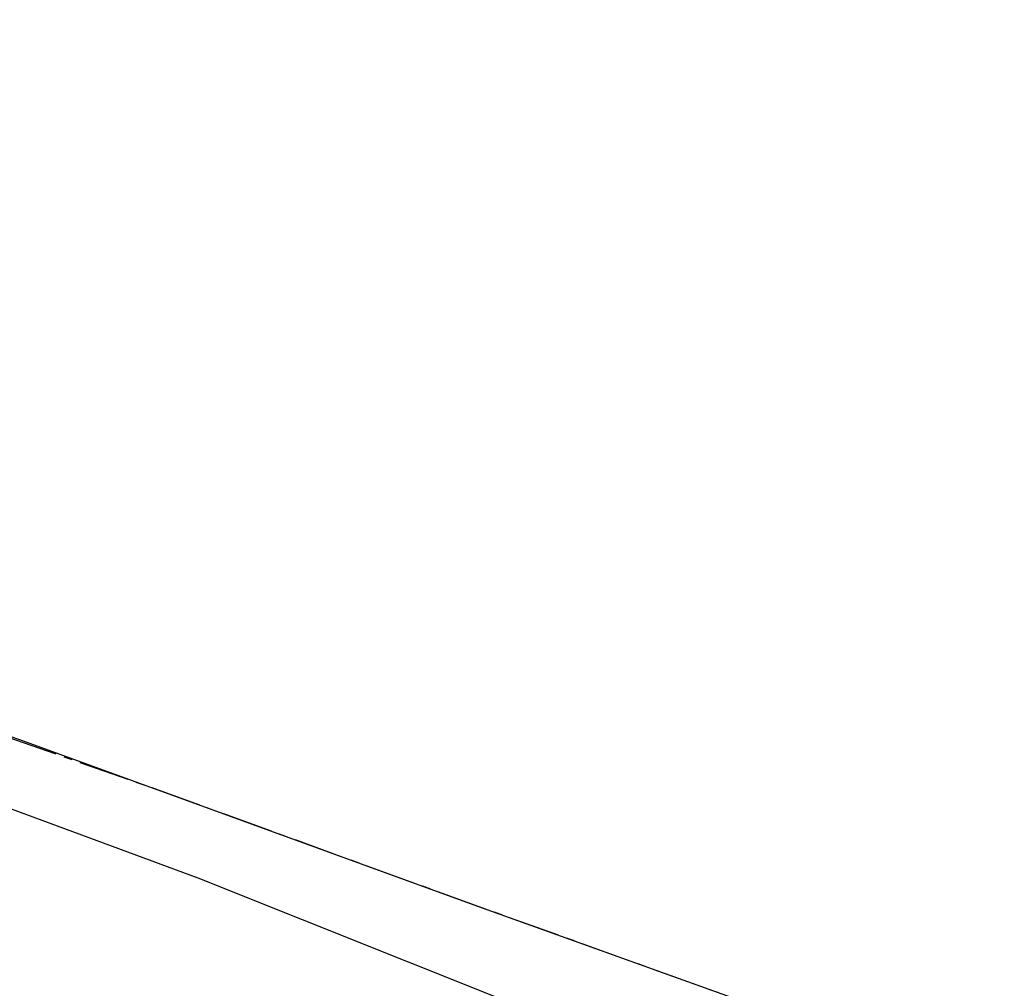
# Model space of a CAD drawing. Header units: metres. Extents: x 189938 to 192675, y 307646 to 311153.
# Tile 50 of 100: x 191445 to 191500, y 309230 to 309284. Entities that reach past the tile are written whole.
import ezdxf

# ---------------------------------------------------------------- set-up
doc = ezdxf.new("R2010")
doc.units = ezdxf.units.M
doc.linetypes.add('1-200 CENTER', pattern=[4.28625, 2.8575, -0.47625, 0.47625, -0.47625])
for name, color, linetype in [('PH-BEST-KADASTRALE-GRENS', 240, '1-200 CENTER'), ('PH-BEST-KANTVERHARDING', 252, 'Continuous'), ('PH-OPBREEK-HALFVERHARDING', 252, 'Continuous')]:
    doc.layers.add(name, color=color, linetype=linetype)

msp = doc.modelspace()

# ---------------------------------------------------------------- hatches: boundary and pattern name
at = {"layer": 'PH-OPBREEK-HALFVERHARDING'}
h = msp.add_hatch(dxfattribs=at)
h.set_pattern_fill('AR-CONC', color=256, scale=0.0025, angle=-3.303487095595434e-10)
h.set_pattern_definition([(49.99999999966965, (190983.9148485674, 307878.360549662), (0.4554616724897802, -0.03984771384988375), [0.04762499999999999, -0.523875]), (354.9999999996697, (190983.9148485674, 307878.360549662), (-0.08810855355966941, 0.4776421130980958), [0.03809999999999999, -0.4191014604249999]), (100.4514446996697, (190983.9528035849, 307878.3572290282), (0.3673531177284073, 0.4377943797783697), [0.040475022, -0.4452256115]), (46.18419999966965, (190983.9148485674, 307878.4875496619), (0.6776976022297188, -0.1051058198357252), [0.07143749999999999, -0.7858124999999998]), (96.63555760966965, (190983.9713233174, 307878.478790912), (0.5935103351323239, 0.6185653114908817), [0.06071255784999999, -0.6678390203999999]), (351.1841511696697, (190983.9148485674, 307878.4875496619), (0.5935103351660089, 0.6185653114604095), [0.05714991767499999, -0.6286493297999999]), (20.99999999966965, (190983.9783485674, 307878.455799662), (0.3790359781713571, -0.2556629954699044), [0.04762499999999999, -0.523875]), (325.9999999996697, (190983.9783485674, 307878.455799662), (0.1545050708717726, 0.4604699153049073), [0.03809999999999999, -0.4190999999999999]), (71.45144499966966, (190984.0099348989, 307878.4344944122), (0.5335410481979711, 0.2048069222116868), [0.040475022, -0.4452248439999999]), (37.49999999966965, (190983.9148485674, 307878.360549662), (0.007721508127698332, 0.2113875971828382), [0, -0.4140199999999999, 0, -0.4254499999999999, 0, -0.4206874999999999]), (7.499999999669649, (190983.9148485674, 307878.360549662), (0.1670491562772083, 0.2504514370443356), [0, -0.24257, 0, -0.4044949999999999, 0, -0.1603375]), (327.4999999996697, (190983.7732435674, 307878.360549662), (0.3389764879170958, -0.01432185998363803), [0, -0.15875, 0, -0.4953, 0, -0.6572249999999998]), (317.4999999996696, (190983.7097435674, 307878.360549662), (0.3703229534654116, 0.0635662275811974), [0, -0.206375, 0, -0.3289299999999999, 0, -0.4667249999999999])])
edge = h.paths.add_edge_path()
edge.add_line((191496.1649613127, 309306.5824574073), (191494.8366866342, 309304.8295381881))
edge.add_line((191494.8366866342, 309304.8295381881), (191500.9080000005, 309300.2289999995))
edge.add_line((191500.9080000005, 309300.2289999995), (191506.8680000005, 309295.2889999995))
edge.add_line((191506.8680000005, 309295.2889999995), (191512.5580000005, 309290.0289999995))
edge.add_line((191512.5580000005, 309290.0289999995), (191518.6030000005, 309283.9619999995))
edge.add_line((191518.6030000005, 309283.9619999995), (191523.1200000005, 309279.2049999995))
edge.add_line((191523.1200000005, 309279.2049999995), (191525.2810000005, 309276.6349999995))
edge.add_line((191525.2810000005, 309276.6349999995), (191530.7650000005, 309270.3269999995))
edge.add_line((191530.7650000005, 309270.3269999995), (191532.9300000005, 309267.6319999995))
edge.add_line((191532.9300000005, 309267.6319999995), (191535.7240000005, 309264.2419999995))
edge.add_line((191535.7240000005, 309264.2419999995), (191537.5490000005, 309261.4279999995))
edge.add_line((191537.5490000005, 309261.4279999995), (191540.0380000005, 309257.5529999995))
edge.add_line((191540.0380000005, 309257.5529999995), (191542.6200000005, 309252.1499999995))
edge.add_line((191542.6200000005, 309252.1499999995), (191546.3310000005, 309242.7449999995))
edge.add_line((191546.3310000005, 309242.7449999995), (191550.7090000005, 309231.6929999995))
edge.add_line((191550.7090000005, 309231.6929999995), (191555.0000000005, 309223.6629999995))
edge.add_line((191555.0000000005, 309223.6629999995), (191561.1260000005, 309215.4599999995))
edge.add_line((191561.1260000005, 309215.4599999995), (191570.5490000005, 309203.7719999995))
edge.add_line((191570.5490000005, 309203.7719999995), (191575.7590000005, 309197.8729999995))
edge.add_line((191575.7590000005, 309197.8729999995), (191583.0560000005, 309189.9909999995))
edge.add_line((191583.0560000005, 309189.9909999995), (191588.7380000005, 309184.1439999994))
edge.add_line((191588.7380000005, 309184.1439999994), (191596.8330000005, 309176.9769999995))
edge.add_line((191596.8330000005, 309176.9769999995), (191604.4770000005, 309170.3799999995))
edge.add_line((191604.4770000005, 309170.3799999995), (191609.7190000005, 309166.3059999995))
edge.add_line((191609.7190000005, 309166.3059999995), (191616.3530000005, 309161.6589999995))
edge.add_line((191616.3530000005, 309161.6589999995), (191622.3960000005, 309158.0229999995))
edge.add_line((191622.3960000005, 309158.0229999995), (191627.5000000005, 309154.9419999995))
edge.add_line((191627.5000000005, 309154.9419999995), (191637.1450000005, 309148.3939999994))
edge.add_line((191637.1450000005, 309148.3939999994), (191640.7670000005, 309145.9139999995))
edge.add_line((191640.7670000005, 309145.9139999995), (191646.6560000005, 309141.4659999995))
edge.add_line((191646.6560000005, 309141.4659999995), (191649.1390000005, 309139.5739999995))
edge.add_line((191649.1390000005, 309139.5739999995), (191654.5570000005, 309135.3399999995))
edge.add_line((191654.5570000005, 309135.3399999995), (191657.798, 309132.495))
edge.add_line((191657.798, 309132.495), (191661.881, 309129.005))
edge.add_line((191661.881, 309129.005), (191668.746, 309123.319))
edge.add_line((191668.746, 309123.319), (191671.77, 309121.214))
edge.add_line((191671.77, 309121.214), (191673.98, 309119.645))
edge.add_line((191673.98, 309119.645), (191675.464, 309122.818))
edge.add_line((191675.464, 309122.818), (191673.152, 309123.705))
edge.add_line((191673.152, 309123.705), (191670.702, 309125.302))
edge.add_line((191670.702, 309125.302), (191663.035, 309131.199))
edge.add_line((191663.035, 309131.199), (191659.526, 309134.207))
edge.add_line((191659.526, 309134.207), (191655.736999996, 309137.4290000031))
edge.add_line((191655.736999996, 309137.4290000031), (191650.5200000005, 309141.6939999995))
edge.add_line((191650.5200000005, 309141.6939999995), (191647.4230000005, 309144.0469999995))
edge.add_line((191647.4230000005, 309144.0469999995), (191643.0400000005, 309147.2969999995))
edge.add_line((191643.0400000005, 309147.2969999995), (191637.8340000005, 309151.1189999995))
edge.add_line((191637.8340000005, 309151.1189999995), (191629.0150000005, 309157.0309999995))
edge.add_line((191629.0150000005, 309157.0309999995), (191623.4810000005, 309160.3519999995))
edge.add_line((191623.4810000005, 309160.3519999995), (191618.5710000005, 309163.4649999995))
edge.add_line((191618.5710000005, 309163.4649999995), (191610.4840000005, 309168.7909999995))
edge.add_line((191610.4840000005, 309168.7909999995), (191606.0730000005, 309172.0739999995))
edge.add_line((191606.0730000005, 309172.0739999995), (191597.9970000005, 309179.0849999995))
edge.add_line((191597.9970000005, 309179.0849999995), (191591.3770000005, 309185.1079999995))
edge.add_line((191591.3770000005, 309185.1079999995), (191588.2870000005, 309188.2319999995))
edge.add_arc((191850.9242126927, 309447.1297044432), 368.7903562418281, 217.0835256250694, 224.5891849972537, ccw=False)
edge.add_line((191556.7190000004, 309224.7569999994), (191552.8340000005, 309232.0969999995))
edge.add_line((191552.8340000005, 309232.0969999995), (191547.8570000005, 309244.3199999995))
edge.add_line((191547.8570000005, 309244.3199999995), (191544.3620000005, 309252.9929999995))
edge.add_line((191544.3620000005, 309252.9929999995), (191541.4180000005, 309259.0099999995))
edge.add_line((191541.4180000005, 309259.0099999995), (191539.3430000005, 309262.3649999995))
edge.add_line((191539.3430000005, 309262.3649999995), (191536.5820000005, 309266.3709999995))
edge.add_line((191536.5820000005, 309266.3709999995), (191534.8720000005, 309268.5609999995))
edge.add_line((191534.8720000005, 309268.5609999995), (191531.4820000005, 309272.5619999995))
edge.add_line((191531.4820000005, 309272.5619999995), (191527.1390000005, 309277.7769999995))
edge.add_line((191527.1390000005, 309277.7769999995), (191524.1980000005, 309281.1699999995))
edge.add_line((191524.1980000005, 309281.1699999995), (191518.0550000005, 309287.8029999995))
edge.add_line((191518.0550000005, 309287.8029999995), (191513.1810000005, 309292.5949999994))
edge.add_line((191513.1810000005, 309292.5949999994), (191508.2980000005, 309296.9419999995))
edge.add_line((191508.2980000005, 309296.9419999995), (191501.4530000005, 309302.6059999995))
edge.add_line((191501.4530000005, 309302.6059999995), (191496.1649613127, 309306.5824574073))

# ---------------------------------------------------------------- linework, layer by layer
at = {"layer": 'PH-BEST-KADASTRALE-GRENS', "flags": 128}
msp.add_lwpolyline([(191571.387, 309197.42), (191570.389, 309197.73), (191562.829, 309199.65), (191552.102, 309203.644), (191527.651, 309212.471), (191495.389, 309225.241), (191470.074, 309234.35), (191452.53, 309240.731), (191429.146, 309248.934), (191409.784, 309258.562), (191388.95, 309273.906)], dxfattribs=at)
at = {"layer": 'PH-BEST-KANTVERHARDING', "color": 8}
for points in [[(191410.57, 309258.171), (191419.531, 309250.549), (191425.86, 309246.739), (191436.98, 309242.37), (191454.531, 309235.88), (191472.21, 309228.821), (191493.69, 309220.82), (191513.381, 309214.11), (191534.929, 309206.43), (191551.26, 309201.119), (191557.429, 309199.37), (191564.91, 309197.599), (191570.681, 309196.599), (191576.701, 309195.771)], [(191576.701, 309195.771), (191570.389, 309197.73), (191562.829, 309199.65), (191552.101, 309203.639), (191527.651, 309212.471), (191498.41, 309224.151), (191484.261, 309229.251), (191470.071, 309234.35), (191444.541, 309243.63), (191429.15, 309248.93), (191422.14, 309252.131), (191415.39, 309256.12), (191410.57, 309258.171)]]:
    msp.add_lwpolyline(points, dxfattribs=at)

doc.saveas('drawing.dxf')
